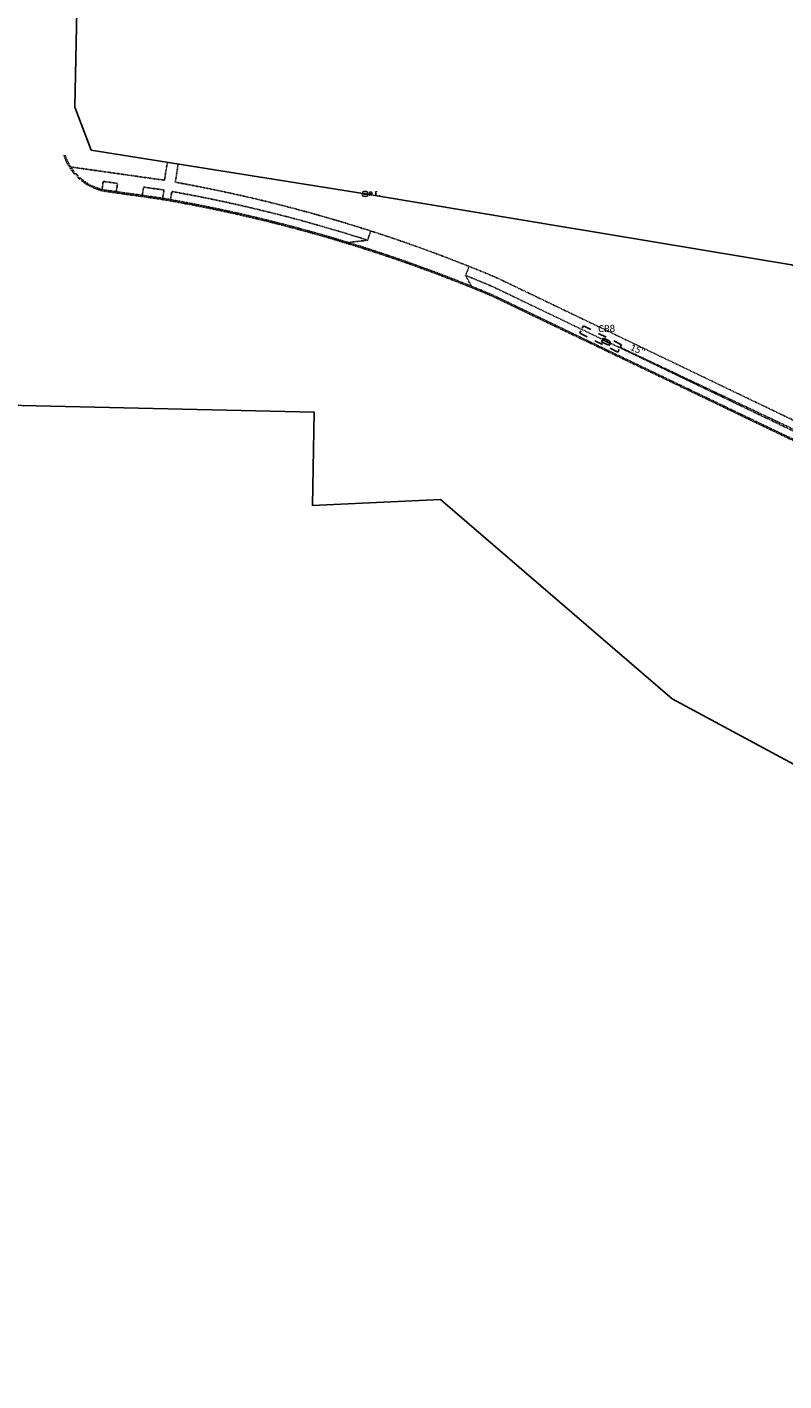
# Model space of a CAD drawing. Header units: feet. Extents: x 2262913 to 2469997, y 259999 to 435293.
# Tile 129 of 147: x 2468154 to 2468464, y 263074 to 263630. Entities that reach past the tile are written whole.
import ezdxf

# ---------------------------------------------------------------- set-up
doc = ezdxf.new("R2010")
doc.units = ezdxf.units.FT
doc.header["$MEASUREMENT"] = 0
for name, pattern in [('OhDOT_USTN1', [0.055, 0.014, -0.041]), ('OhDOT_USTN5', [0.11, 0.055, -0.055]), ('rowex', [0])]:
    doc.linetypes.add(name, pattern=pattern)
doc.layers.add('0_View_Frame_Border', color=7, linetype='Continuous', plot=False)
for name, color, linetype in [('DR_X_Cells', 121, 'Continuous'), ('DR_X_Storm_Sewer', 151, 'OhDOT_USTN5'), ('DR_X_Text', 7, 'Continuous'), ('PV_X_Curb', 120, 'OhDOT_USTN1'), ('PV_X_Driveway', 7, 'OhDOT_USTN5'), ('PV_X_Walk', 120, 'OhDOT_USTN5'), ('RW_X_Fee_RW', 6, 'rowex'), ('SV_X_Mon_Cells_Found', 7, 'Continuous')]:
    doc.layers.add(name, color=color, linetype=linetype)
doc.styles.add('Simplex Normal (0.14)', font='calibri.ttf', dxfattribs={"height": 0.14})
picture_1 = doc.add_image_def('image1.tif', size_in_pixel=(5000, 5000))

# ---------------------------------------------------------------- blocks, each defined once
blk = doc.blocks.new('GCB-X')
at = {"layer": 'DR_X_Cells', "color": 121, "linetype": 'Continuous'}
for p, q in [((-0.0625, 0.0375), (-0.0375, 0.0375)), ((-0.0625, 0.0125), (-0.0625, 0.0375)), ((-0.0125, 0.0375), (0.0125, 0.0375)), ((0.0227, 0.0195), (0.0067, 0.0195)), ((0.0067, 0.0195), (0.0067, -0.0205)), ((0.0067, 0.0013), (0.0243, 0.0013)), ((0.0375, 0.0375), (0.0625, 0.0375)), ((0.0625, 0.0125), (0.0625, 0.0375)), ((-0.0625, -0.0375), (-0.0625, -0.0125)), ((-0.0625, -0.0375), (-0.0375, -0.0375)), ((-0.0125, -0.0375), (0.0125, -0.0375)), ((0.0067, -0.0205), (0.0243, -0.0205)), ((0.0375, -0.0375), (0.0625, -0.0375)), ((0.0625, -0.0375), (0.0625, -0.0125))]:
    blk.add_line(p, q, dxfattribs=at)
at = {"layer": 'DR_X_Cells', "color": 121, "linetype": 'Continuous', "extrusion": (0, 0, -1)}
for centre, radius, start, end in [((-0.0198, 0.0101), 0.00986, 106.9987, 243.1793), ((-0.0199, -0.0096), 0.0117, 112.0547, 247.9453)]:
    blk.add_arc(centre, radius, start, end, dxfattribs=at)
blk = doc.blocks.new('ODOT STORM CATCH BASIN SQUARE')
blk.add_blockref('GCB-X', (0, 0))
blk = doc.blocks.new('IPIPE')
at = {"layer": 'SV_X_Mon_Cells_Found', "color": 7, "linetype": 'Continuous', "lineweight": 0, "flags": 128}
for points in [[(0.1, -0.04), (0.1, 0.04), (0.126, 0.04), (0.129, 0.039), (0.133, 0.038), (0.135, 0.037), (0.136, 0.036), (0.138, 0.032), (0.14, 0.029), (0.141, 0.024), (0.141, 0.017), (0.141, 0.014), (0.14, 0.01), (0.137, 0.006), (0.135, 0.004), (0.133, 0.003), (0.131, 0.002), (0.126, 0.001), (0.1, 0.001)], [(0.25, 0.04), (0.212, 0.04), (0.212, -0.04)], [(0.212, 0.001), (0.239, 0.001)], [(0.182, -0.029), (0.185, -0.029), (0.186, -0.031), (0.188, -0.033), (0.188, -0.036), (0.186, -0.039), (0.185, -0.04), (0.182, -0.04), (0.18, -0.039), (0.179, -0.036), (0.179, -0.033), (0.18, -0.031), (0.182, -0.029)], [(0.289, -0.029), (0.292, -0.029), (0.294, -0.031), (0.296, -0.033), (0.296, -0.036), (0.294, -0.039), (0.292, -0.04), (0.289, -0.04), (0.288, -0.039), (0.286, -0.036), (0.286, -0.033), (0.288, -0.031), (0.289, -0.029)]]:
    blk.add_lwpolyline(points, dxfattribs=at)
at = {"layer": 'SV_X_Mon_Cells_Found', "color": 7, "linetype": 'Continuous', "lineweight": 0}
for radius in [0.06, 0.0247]:
    blk.add_circle((0, 0), radius, dxfattribs=at)

msp = doc.modelspace()

# ---------------------------------------------------------------- linework, layer by layer
at = {"layer": 'DR_X_Storm_Sewer', "flags": 128}
msp.add_lwpolyline([(2468397.23, 263498.18), (2468679.79, 263364.59)], dxfattribs=at)
at = {"layer": 'PV_X_Curb', "flags": 128}
for points in [[(2468168.71, 263576.92, 0.268277), (2468185.22, 263562.28), (2468208.41, 263559, -0.057716), (2468344.59, 263519.21), (2468585.72, 263403.53)], [(2468169.19, 263577.08, 0.268088), (2468185.3, 263562.77), (2468208.49, 263559.5, -0.057724), (2468344.79, 263519.66), (2468585.93, 263403.94)]]:
    msp.add_lwpolyline(points, format="xyb", dxfattribs=at)
at = {"layer": 'PV_X_Driveway'}
for points in [[(2468293.5, 263542.15), (2468294.73, 263545.95)], [(2468293.5, 263542.15), (2468285.51, 263541.2)], [(2468333.69, 263527.68), (2468335.17, 263531.39)], [(2468336.1, 263523.26), (2468333.69, 263527.68)]]:
    msp.add_lwpolyline(points, dxfattribs=at)
at = {"layer": 'PV_X_Walk'}
for points in [[(2468171.85, 263572.17), (2468209.11, 263566.9, -0.000373), (2468210.02, 263566.74, -0.000373)], [(2468214.47, 263565.96, -0.055587), (2468346.44, 263526.76), (2468585.85, 263411.81)], [(2468201.41, 263563.95), (2468208.49, 263562.95, -0.000556), (2468209.84, 263562.72)], [(2468213.06, 263562.15, -0.033621), (2468293.5, 263542.15, -0.033621)], [(2468333.69, 263527.68, -0.004864), (2468344.79, 263523.11), (2468584.12, 263408.2)]]:
    msp.add_lwpolyline(points, format="xyb", dxfattribs=at)
for points in [[(2468210.02, 263566.74), (2468211.21, 263574.15)], [(2468214.47, 263565.96), (2468215.67, 263573.44)], [(2468184.4, 263562.98), (2468184.86, 263566.29)], [(2468184.86, 263566.29), (2468190.73, 263565.46)], [(2468190.25, 263562.07), (2468190.73, 263565.46)], [(2468200.93, 263560.57), (2468201.41, 263563.95)], [(2468209.27, 263559.36), (2468209.84, 263562.72)], [(2468212.47, 263558.81), (2468213.06, 263562.15)]]:
    msp.add_lwpolyline(points, dxfattribs=at)
at = {"layer": 'RW_X_Fee_RW', "flags": 128}
for points in [[(2468178.46, 263849.69), (2468174.27, 263649.74), (2468173.16, 263596.74), (2468179.98, 263579.15), (2468292.44, 263561.14), (2468467.59, 263532.07), (2468500.47, 263519.71), (2468620.91, 263440.36), (2468620.69, 263442.62), (2468671.34, 263446.39), (2468681.78, 263408.77), (2468689.78, 263404.63), (2468750.73, 263388.72), (2468798.71, 263362.64), (2468874.11, 263361.74), (2468884, 263373.85), (2468872.83, 263609.87)], [(2467513.42, 263425.11), (2467549.18, 263430.68), (2467713.45, 263440.05), (2467713.53, 263450.11), (2467798.07, 263464.71), (2467955.86, 263478.66), (2468109.1, 263475.2), (2468271.56, 263471.54), (2468270.8, 263433.25), (2468323.35, 263435.66), (2468418.59, 263353.79), (2468511.4, 263303.85), (2468624.83, 263248.97), (2468705.31, 263254.97), (2468705.51, 263265.26), (2468745.5, 263264.72), (2468825.5, 263263.6), (2468825.61, 263269.72), (2468876.67, 263274.47), (2468877.28, 263267.13), (2468892.64, 263268.42), (2468892.01, 263275.89), (2468939.36, 263280.3), (2469007.63, 263286.66), (2469046.37, 263287.21), (2469058.71, 263290.47), (2469118.47, 263292.54), (2469178.26, 263292.06)]]:
    msp.add_lwpolyline(points, dxfattribs=at)

# ---------------------------------------------------------------- block references
at = {"layer": 'DR_X_Cells', "xscale": 140, "yscale": 45, "zscale": 20, "rotation": 333.6509875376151}
msp.add_blockref('ODOT STORM CATCH BASIN SQUARE', (2468389.16, 263501.61), dxfattribs=at)
at = {"layer": 'SV_X_Mon_Cells_Found', "xscale": 20, "yscale": 20, "zscale": 20}
msp.add_blockref('IPIPE', (2468292.44, 263561.14), dxfattribs=at)

# ---------------------------------------------------------------- texts
at = {"layer": 'DR_X_Text', "insert": (2468391.63, 263505.84), "char_height": 2.8, "attachment_point": 5, "style": 'Simplex Normal (0.14)'}
msp.add_mtext('CB8', dxfattribs=at)
at = {"layer": 'DR_X_Text', "insert": (2468404.34, 263497.26), "char_height": 2.8, "attachment_point": 5, "rotation": 334.6967, "style": 'Simplex Normal (0.14)'}
msp.add_mtext('15"', dxfattribs=at)

# ---------------------------------------------------------------- pictures from other files: only their frames are drawn
at = {"layer": '0_View_Frame_Border', "transparency": 33554687}
image = msp.add_image(picture_1, insert=(2465000.25, 259998.96), size_in_units=(4997.22, 4997.22), dxfattribs=dict(at, brightness=68, contrast=48))
image.dxf.flags = 6

doc.saveas('drawing.dxf')
